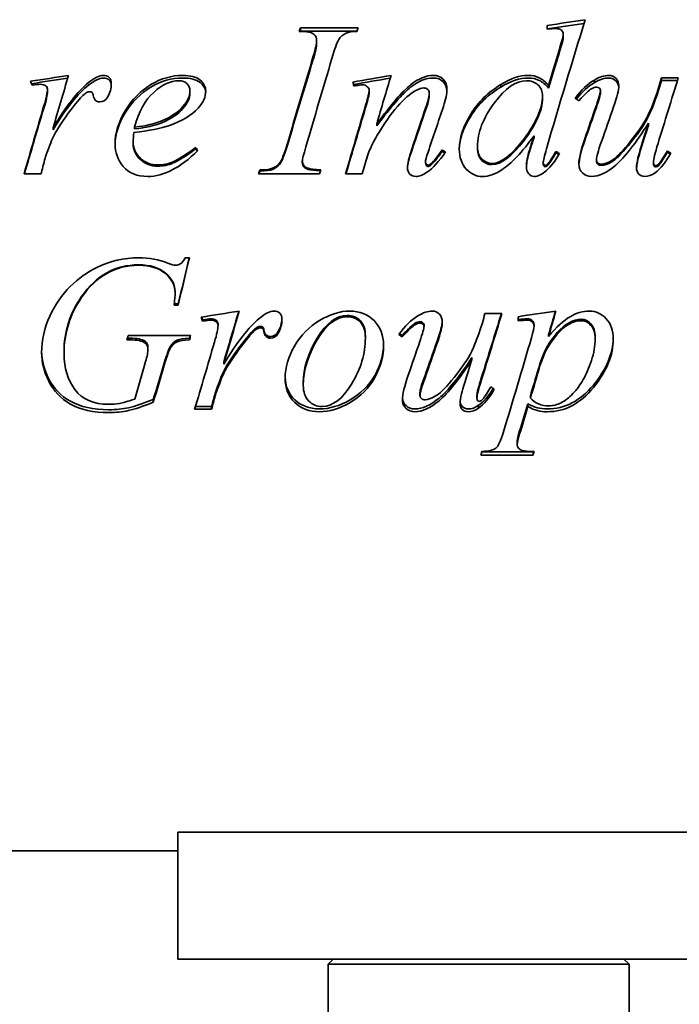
# Model space of a CAD drawing. Header units: millimetres. Extents: x 255 to 585, y 110 to 484.
# Tile 3 of 6: x 323 to 389, y 242 to 340. Entities that reach past the tile are written whole.
import ezdxf

# ---------------------------------------------------------------- set-up
doc = ezdxf.new("R2010")
doc.units = ezdxf.units.MM
doc.header["$LTSCALE"] = 2
doc.layers.add('Krawędzie widoczne(ISO)', color=7, linetype='Continuous', lineweight=35, true_color=0x262659)

msp = doc.modelspace()

# ---------------------------------------------------------------- linework, layer by layer
at = {"layer": 'Krawędzie widoczne(ISO)'}
for p, q in [((351.357, 339.102), (357.092, 339.102)), ((351.357, 338.761), (351.357, 339.102)), ((375.94, 339.333), (375.94, 338.953)), ((351.357, 338.761), (356.982, 338.761)), ((377.545, 338.148), (377.545, 338.479)), ((352.95, 337.555), (352.95, 337.877)), ((387.337, 334.103), (389.016, 334.103)), ((387.337, 333.842), (387.337, 334.103)), ((371.332, 333.19), (371.332, 333.439)), ((376.075, 333.085), (376.075, 333.332)), ((380.658, 333.633), (380.658, 333.89)), ((387.08, 332.968), (387.08, 333.213)), ((387.337, 333.842), (388.935, 333.842)), ((326.112, 332.722), (326.112, 332.964)), ((340.327, 332.57), (340.327, 332.809)), ((358.195, 332.582), (358.195, 332.821)), ((364.187, 332.371), (364.187, 332.607)), ((375.474, 332.066), (375.474, 332.297)), ((381.259, 332.629), (381.259, 332.869)), ((326.675, 328.928), (326.675, 329.107)), ((334.8, 329.011), (334.8, 329.191)), ((358.942, 329.307), (358.942, 329.492)), ((386.038, 329.39), (386.038, 329.576)), ((374.629, 328.168), (374.629, 328.334)), ((334.665, 327.597), (334.665, 327.753)), ((340.891, 327.013), (340.891, 327.16)), ((368.991, 327.108), (368.991, 327.257)), ((365.462, 326.775), (365.462, 326.917)), ((376.798, 326.631), (376.798, 326.772)), ((387.937, 326.691), (387.937, 326.832)), ((351.528, 325.652), (351.528, 325.776)), ((363.808, 325.616), (363.808, 325.739)), ((364.335, 325.4), (364.335, 325.52)), ((375.548, 325.496), (375.548, 325.618)), ((375.964, 325.352), (375.964, 325.472)), ((380.854, 325.831), (380.854, 325.958)), ((386.54, 325.568), (386.54, 325.691)), ((325.474, 324.522), (323.783, 324.522)), ((353.256, 324.522), (347.153, 324.522)), ((347.312, 324.814), (347.312, 324.924)), ((348.538, 324.969), (348.538, 325.082)), ((357.496, 324.522), (355.842, 324.522)), ((339.862, 316.152), (340.266, 316.152)), ((338.844, 312.744), (338.844, 312.654)), ((339.151, 311.435), (338.746, 311.435)), ((339.151, 311.545), (338.759, 311.545)), ((339.151, 311.545), (339.151, 311.435)), ((369.739, 310.583), (371.418, 310.583)), ((341.589, 309.966), (341.589, 309.83)), ((342.962, 309.894), (342.962, 309.757)), ((343.121, 309.56), (343.121, 309.417)), ((363.661, 309.465), (363.661, 309.32)), ((373.036, 310.279), (373.036, 309.854)), ((374.629, 309.453), (374.629, 309.308)), ((347.692, 308.952), (347.692, 308.799)), ((349.114, 308.786), (349.114, 308.629)), ((376.075, 308.476), (376.075, 308.315)), ((334.347, 307.964), (334.04, 307.964)), ((334.347, 308.131), (334.089, 308.131)), ((334.163, 308.387), (340.388, 308.387)), ((335.854, 307.822), (335.854, 307.65)), ((340.278, 308.131), (340.278, 307.964)), ((346.161, 308.381), (346.161, 308.218)), ((357.815, 308.333), (357.815, 308.17)), ((361.491, 308.417), (361.491, 308.254)), ((380.719, 308.238), (380.719, 308.073)), ((327.766, 306.732), (327.766, 306.542)), ((336.136, 307.229), (336.136, 307.047)), ((343.685, 305.739), (343.685, 305.533)), ((368.44, 306.2), (368.44, 306.001)), ((343.366, 304.081), (343.366, 303.847)), ((351.626, 303.683), (351.626, 303.442)), ((342.839, 302.644), (342.839, 302.386)), ((363.256, 302.691), (363.256, 302.434)), ((336.663, 302.016), (336.663, 301.748)), ((368.942, 302.435), (368.942, 302.173)), ((374.016, 301.587), (374.016, 301.312)), ((374.273, 302.423), (374.273, 302.161)), ((342.484, 301.041), (340.793, 301.041)), ((342.484, 301.321), (340.877, 301.321)), ((342.484, 301.321), (342.484, 301.041)), ((369.102, 301.437), (369.102, 301.158)), ((372.95, 297.893), (372.95, 297.556)), ((374.531, 296.807), (369.426, 296.807)), ((374.531, 296.807), (374.531, 296.452)), ((374.531, 296.452), (369.322, 296.452)), ((399.1, 258.846), (339.1, 258.846)), ((339.1, 250.179), (339.1, 258.846)), ((339.1, 256.979), (254.9, 256.979)), ((339.1, 250.179), (339.1, 246.179)), ((359.653, 246.179), (339.1, 246.179)), ((354.6, 246.179), (354.1, 245.679)), ((384.1, 245.679), (354.1, 245.679)), ((354.1, 236.679), (354.1, 245.679)), ((359.653, 246.179), (378.547, 246.179)), ((399.1, 246.179), (378.547, 246.179)), ((383.6, 246.179), (384.1, 245.679)), ((384.1, 236.679), (384.1, 245.679))]:
    msp.add_line(p, q, dxfattribs=at)
for points in [[(379.739, 339.906), (378.448, 335.752), (377.157, 331.424), (375.866, 327.026)], [(375.94, 339.333), (377.206, 339.524), (378.473, 339.716), (379.739, 339.906)], [(351.222, 338.722), (351.267, 338.849), (351.312, 338.976), (351.357, 339.102)], [(357.092, 339.102), (357.051, 338.976), (357.01, 338.849), (356.969, 338.722)], [(375.94, 338.987), (377.168, 339.17), (378.396, 339.352), (379.623, 339.534)], [(376.786, 339.022), (376.614, 339.022), (376.332, 338.999), (375.94, 338.953)], [(377.374, 338.849), (377.227, 338.964), (377.031, 339.022), (376.786, 339.022)], [(351.343, 338.721), (351.347, 338.734), (351.352, 338.747), (351.357, 338.761)], [(356.969, 338.722), (356.496, 338.73), (356.144, 338.676), (355.915, 338.56)], [(377.545, 338.479), (377.545, 338.626), (377.488, 338.749), (377.374, 338.849)], [(377.411, 337.784), (377.5, 338.063), (377.545, 338.294), (377.545, 338.479)], [(377.411, 337.464), (377.5, 337.738), (377.545, 337.966), (377.545, 338.148)], [(352.619, 336.257), (352.839, 336.975), (352.95, 337.514), (352.95, 337.877)], [(352.619, 335.961), (352.839, 336.668), (352.95, 337.198), (352.95, 337.555)], [(377.129, 336.853), (377.243, 337.242), (377.337, 337.552), (377.411, 337.784)], [(377.129, 336.548), (377.243, 336.931), (377.337, 337.235), (377.411, 337.464)], [(350.009, 327.439), (350.879, 330.423), (351.749, 333.373), (352.619, 336.257)], [(350.009, 327.287), (350.879, 330.223), (351.749, 333.125), (352.619, 335.961)], [(354.482, 336.034), (353.616, 333.151), (352.75, 330.202), (351.884, 327.22)], [(376.075, 333.332), (376.426, 334.516), (376.777, 335.69), (377.129, 336.853)], [(376.075, 333.085), (376.426, 334.249), (376.777, 335.404), (377.129, 336.548)], [(324.433, 333.759), (325.695, 333.957), (326.957, 334.154), (328.219, 334.351)], [(324.523, 333.519), (325.728, 333.704), (326.932, 333.889), (328.137, 334.074)], [(328.219, 334.351), (327.705, 332.621), (327.19, 330.871), (326.675, 329.107)], [(330.217, 333.629), (330.821, 334.111), (331.312, 334.351), (331.687, 334.351)], [(330.217, 333.376), (330.821, 333.851), (331.312, 334.087), (331.687, 334.087)], [(356.565, 333.688), (357.835, 333.909), (359.106, 334.13), (360.376, 334.351)], [(356.626, 333.445), (357.848, 333.655), (359.071, 333.864), (360.293, 334.073)], [(360.376, 334.351), (359.898, 332.747), (359.42, 331.126), (358.942, 329.492)], [(371.332, 333.439), (372.312, 334.048), (373.215, 334.351), (374.04, 334.351)], [(371.332, 333.19), (372.312, 333.789), (373.215, 334.087), (374.04, 334.087)], [(380.658, 333.89), (381.173, 334.197), (381.647, 334.351), (382.08, 334.351)], [(380.658, 333.633), (381.173, 333.936), (381.647, 334.087), (382.08, 334.087)], [(389.016, 334.103), (388.342, 331.949), (387.668, 329.764), (386.994, 327.56)], [(387.08, 333.213), (387.165, 333.51), (387.251, 333.807), (387.337, 334.103)], [(324.58, 333.368), (324.531, 333.498), (324.482, 333.629), (324.433, 333.759)], [(325.388, 333.463), (325.241, 333.463), (324.972, 333.431), (324.58, 333.368)], [(325.952, 333.297), (325.805, 333.407), (325.617, 333.463), (325.388, 333.463)], [(326.112, 332.964), (326.112, 333.099), (326.058, 333.209), (325.952, 333.297)], [(326.675, 329.107), (327.982, 331.277), (329.163, 332.775), (330.217, 333.629)], [(326.675, 328.928), (327.982, 331.063), (329.163, 332.537), (330.217, 333.376)], [(332.484, 333.534), (332.484, 333.067), (332.357, 332.619), (332.104, 332.19)], [(356.663, 333.297), (356.63, 333.427), (356.598, 333.558), (356.565, 333.688)], [(357.067, 333.356), (356.933, 333.336), (356.798, 333.316), (356.663, 333.297)], [(357.521, 333.403), (357.439, 333.403), (357.288, 333.388), (357.067, 333.356)], [(363.648, 333.095), (363.428, 333.095), (363.158, 333.007), (362.839, 332.833)], [(378.746, 332.058), (379.351, 332.894), (379.988, 333.503), (380.658, 333.89)], [(378.858, 331.981), (379.429, 332.726), (380.029, 333.276), (380.658, 333.633)], [(383.085, 333.285), (383.085, 332.897), (382.913, 332.211), (382.57, 331.221)], [(387.08, 332.968), (387.165, 333.26), (387.251, 333.551), (387.337, 333.842)], [(325.756, 331.305), (325.993, 332.087), (326.112, 332.639), (326.112, 332.964)], [(325.756, 331.091), (325.993, 331.86), (326.112, 332.402), (326.112, 332.722)], [(330.021, 332.631), (329.825, 332.527), (329.535, 332.246), (329.151, 331.784)], [(330.376, 332.714), (330.246, 332.714), (330.127, 332.686), (330.021, 332.631)], [(330.585, 332.631), (330.527, 332.686), (330.458, 332.714), (330.376, 332.714)], [(330.683, 332.357), (330.666, 332.492), (330.634, 332.583), (330.585, 332.631)], [(332.104, 332.19), (331.933, 331.864), (331.679, 331.7), (331.344, 331.7)], [(341.896, 332.797), (341.896, 332.202), (341.647, 331.633), (341.148, 331.09)], [(357.839, 331.365), (358.076, 332.171), (358.195, 332.654), (358.195, 332.821)], [(357.839, 331.15), (358.076, 331.942), (358.195, 332.418), (358.195, 332.582)], [(363.906, 331.353), (364.094, 331.896), (364.187, 332.313), (364.187, 332.607)], [(363.906, 331.138), (364.094, 331.672), (364.187, 332.082), (364.187, 332.371)], [(365.952, 332.952), (365.952, 332.524), (365.834, 331.956), (365.597, 331.245)], [(379.089, 331.82), (378.975, 331.899), (378.861, 331.979), (378.746, 332.058)], [(380.842, 331.377), (381.12, 332.175), (381.259, 332.67), (381.259, 332.869)], [(380.842, 331.161), (381.12, 331.946), (381.259, 332.434), (381.259, 332.629)], [(323.783, 324.522), (324.441, 326.801), (325.098, 329.067), (325.756, 331.305)], [(323.813, 324.522), (324.461, 326.729), (325.109, 328.923), (325.756, 331.091)], [(329.151, 331.784), (328.538, 331.083), (327.872, 330.168), (327.153, 329.034)], [(341.148, 331.09), (340.495, 330.379), (339.535, 329.801), (338.268, 329.36)], [(355.842, 324.522), (356.508, 326.821), (357.174, 329.107), (357.839, 331.365)], [(355.872, 324.522), (356.528, 326.749), (357.184, 328.963), (357.839, 331.15)], [(362.435, 326.978), (362.925, 328.445), (363.415, 329.905), (363.906, 331.353)], [(362.435, 326.834), (362.925, 328.278), (363.415, 329.713), (363.906, 331.138)], [(365.597, 331.245), (365.086, 329.741), (364.576, 328.224), (364.065, 326.699)], [(379.69, 328.02), (380.074, 329.144), (380.458, 330.264), (380.842, 331.377)], [(379.69, 327.859), (380.074, 328.965), (380.458, 330.067), (380.842, 331.161)], [(382.57, 331.221), (382.165, 330.072), (381.761, 328.915), (381.357, 327.753)], [(338.268, 329.36), (337.427, 329.062), (336.246, 328.829), (334.727, 328.66)], [(334.8, 329.191), (335.92, 329.311), (336.83, 329.52), (337.533, 329.817)], [(334.8, 329.011), (335.92, 329.13), (336.83, 329.335), (337.533, 329.627)], [(384.996, 326.116), (385.119, 326.618), (385.466, 327.778), (386.038, 329.576)], [(384.996, 325.986), (385.119, 326.48), (385.466, 327.622), (386.038, 329.39)], [(327.153, 329.034), (326.843, 328.552), (326.577, 328.008), (326.357, 327.402)], [(334.727, 328.66), (334.686, 328.298), (334.665, 327.995), (334.665, 327.753)], [(358.979, 328.37), (358.603, 327.75), (358.289, 327.072), (358.036, 326.335)], [(374.629, 328.334), (373.452, 326.698), (372.378, 325.557), (371.406, 324.924)], [(374.2, 326.954), (374.343, 327.415), (374.486, 327.875), (374.629, 328.334)], [(374.2, 326.81), (374.343, 327.264), (374.486, 327.716), (374.629, 328.168)], [(326.357, 327.402), (326.046, 326.578), (325.871, 326.08), (325.83, 325.909)], [(340.891, 327.16), (340.964, 327.055), (341.038, 326.95), (341.112, 326.845)], [(349.261, 325.593), (349.506, 325.942), (349.755, 326.558), (350.009, 327.439)], [(349.261, 325.472), (349.506, 325.815), (349.755, 326.421), (350.009, 327.287)], [(351.884, 327.22), (351.647, 326.469), (351.528, 325.986), (351.528, 325.776)], [(379.102, 325.496), (379.102, 326.047), (379.298, 326.891), (379.69, 328.02)], [(379.103, 325.442), (379.118, 325.985), (379.313, 326.792), (379.69, 327.859)], [(381.357, 327.753), (381.022, 326.809), (380.854, 326.209), (380.854, 325.958)], [(386.994, 327.56), (386.692, 326.575), (386.54, 325.95), (386.54, 325.691)], [(341.112, 326.845), (339.363, 325.13), (337.696, 324.266), (336.112, 324.266)], [(340.891, 327.013), (340.945, 326.938), (340.998, 326.862), (341.052, 326.787)], [(358.036, 326.335), (357.856, 325.731), (357.676, 325.127), (357.496, 324.522)], [(362.006, 325.167), (362.006, 325.524), (362.149, 326.129), (362.435, 326.978)], [(362.007, 325.11), (362.021, 325.467), (362.164, 326.042), (362.435, 326.834)], [(364.065, 326.699), (363.893, 326.173), (363.808, 325.853), (363.808, 325.739)], [(365.805, 326.711), (365.152, 325.756), (364.535, 325.078), (363.955, 324.68)], [(364.335, 325.52), (364.678, 325.82), (365.054, 326.287), (365.462, 326.917)], [(364.335, 325.4), (364.678, 325.696), (365.054, 326.154), (365.462, 326.775)], [(365.462, 326.917), (365.576, 326.849), (365.691, 326.78), (365.805, 326.711)], [(365.462, 326.775), (365.554, 326.72), (365.645, 326.666), (365.737, 326.612)], [(373.869, 325.277), (373.869, 325.691), (373.979, 326.25), (374.2, 326.954)], [(373.87, 325.221), (373.88, 325.622), (373.99, 326.152), (374.2, 326.81)], [(375.866, 327.026), (375.654, 326.307), (375.548, 325.837), (375.548, 325.618)], [(375.964, 325.472), (376.128, 325.634), (376.406, 326.068), (376.798, 326.772)], [(375.964, 325.352), (376.128, 325.512), (376.406, 325.939), (376.798, 326.631)], [(376.798, 326.772), (376.924, 326.695), (377.051, 326.618), (377.178, 326.541)], [(376.798, 326.631), (376.904, 326.568), (377.01, 326.504), (377.117, 326.441)], [(384.849, 325.131), (384.849, 325.382), (384.898, 325.711), (384.996, 326.116)], [(388.268, 326.578), (387.762, 325.687), (387.239, 325.042), (386.7, 324.644)], [(387.937, 326.832), (388.048, 326.747), (388.158, 326.663), (388.268, 326.578)], [(387.937, 326.691), (388.029, 326.621), (388.121, 326.552), (388.213, 326.482)], [(325.83, 325.909), (325.711, 325.447), (325.593, 324.985), (325.474, 324.522)], [(348.538, 325.082), (348.865, 325.204), (349.106, 325.374), (349.261, 325.593)], [(348.538, 324.969), (348.865, 325.089), (349.106, 325.257), (349.261, 325.472)], [(364.053, 325.386), (364.126, 325.386), (364.22, 325.431), (364.335, 325.52)], [(364.053, 325.269), (364.126, 325.269), (364.22, 325.313), (364.335, 325.4)], [(375.732, 325.35), (375.797, 325.35), (375.875, 325.39), (375.964, 325.472)], [(375.732, 325.233), (375.797, 325.233), (375.875, 325.273), (375.964, 325.352)], [(384.85, 325.081), (384.858, 325.319), (384.906, 325.621), (384.996, 325.986)], [(347.153, 324.522), (347.206, 324.656), (347.259, 324.79), (347.312, 324.924)], [(347.195, 324.522), (347.234, 324.619), (347.273, 324.716), (347.312, 324.814)], [(347.312, 324.924), (347.933, 324.94), (348.342, 324.993), (348.538, 325.082)], [(347.312, 324.814), (347.933, 324.83), (348.342, 324.881), (348.538, 324.969)], [(353.379, 324.924), (353.338, 324.79), (353.297, 324.656), (353.256, 324.522)], [(363.955, 324.68), (363.546, 324.404), (363.183, 324.266), (362.864, 324.266)], [(371.406, 324.924), (370.736, 324.485), (370.094, 324.266), (369.482, 324.266)], [(386.7, 324.644), (386.348, 324.392), (386.005, 324.266), (385.67, 324.266)], [(335.205, 315.45), (332.884, 315.45), (330.989, 314.392), (329.518, 312.288)], [(335.205, 315.405), (332.884, 315.405), (330.989, 314.329), (329.518, 312.191)], [(331.05, 315.197), (332.374, 315.833), (333.759, 316.152), (335.205, 316.152)], [(335.205, 316.152), (336.275, 316.152), (337.247, 315.972), (338.121, 315.613)], [(338.121, 315.613), (338.473, 315.474), (338.73, 315.405), (338.893, 315.405)], [(340.266, 316.152), (339.894, 314.576), (339.522, 313.002), (339.151, 311.435)], [(340.258, 316.152), (339.889, 314.613), (339.52, 313.076), (339.151, 311.545)], [(338.746, 311.435), (338.812, 311.987), (338.844, 312.394), (338.844, 312.654)], [(329.518, 312.288), (328.35, 310.625), (327.766, 308.767), (327.766, 306.732)], [(329.518, 312.191), (328.35, 310.499), (327.766, 308.611), (327.766, 306.542)], [(341.442, 310.23), (342.705, 310.433), (343.967, 310.636), (345.229, 310.838)], [(345.229, 310.838), (344.714, 309.058), (344.2, 307.287), (343.685, 305.533)], [(345.192, 310.832), (344.69, 309.124), (344.187, 307.424), (343.685, 305.739)], [(347.227, 310.097), (347.831, 310.591), (348.321, 310.838), (348.697, 310.838)], [(363.06, 310.364), (363.575, 310.68), (364.049, 310.838), (364.482, 310.838)], [(371.418, 310.583), (370.744, 308.37), (370.07, 306.172), (369.396, 304.002)], [(371.379, 310.583), (370.718, 308.448), (370.057, 306.327), (369.396, 304.234)], [(369.482, 309.672), (369.567, 309.975), (369.653, 310.279), (369.739, 310.583)], [(373.036, 310.279), (374.294, 310.465), (375.552, 310.652), (376.81, 310.838)], [(376.81, 310.838), (376.565, 309.995), (376.32, 309.153), (376.075, 308.315)], [(376.773, 310.833), (376.54, 310.045), (376.307, 309.259), (376.075, 308.476)], [(341.589, 309.83), (341.54, 309.963), (341.491, 310.097), (341.442, 310.23)], [(341.589, 309.966), (341.556, 310.057), (341.522, 310.147), (341.488, 310.238)], [(342.398, 310.062), (342.251, 310.062), (341.982, 310.03), (341.589, 309.966)], [(342.398, 309.927), (342.251, 309.927), (341.982, 309.894), (341.589, 309.83)], [(342.962, 309.894), (342.815, 310.006), (342.627, 310.062), (342.398, 310.062)], [(342.962, 309.757), (342.815, 309.87), (342.627, 309.927), (342.398, 309.927)], [(342.766, 307.735), (343.003, 308.524), (343.121, 309.086), (343.121, 309.417)], [(343.121, 309.56), (343.121, 309.695), (343.068, 309.807), (342.962, 309.894)], [(343.121, 309.417), (343.121, 309.555), (343.068, 309.668), (342.962, 309.757)], [(343.685, 305.533), (344.992, 307.691), (346.173, 309.222), (347.227, 310.097)], [(349.493, 310.058), (349.48, 309.615), (349.354, 309.191), (349.114, 308.786)], [(349.494, 310), (349.494, 309.522), (349.367, 309.065), (349.114, 308.629)], [(361.148, 308.496), (361.753, 309.343), (362.39, 309.967), (363.06, 310.364)], [(365.485, 309.815), (365.467, 309.415), (365.296, 308.75), (364.972, 307.822)], [(365.487, 309.745), (365.487, 309.348), (365.315, 308.648), (364.972, 307.65)], [(373.93, 310.062), (373.718, 310.062), (373.42, 310.038), (373.036, 309.99)], [(373.93, 309.927), (373.718, 309.927), (373.42, 309.903), (373.036, 309.854)], [(347.031, 309.226), (346.835, 309.123), (346.545, 308.841), (346.161, 308.381)], [(347.031, 309.078), (346.835, 308.973), (346.545, 308.686), (346.161, 308.218)], [(347.386, 309.31), (347.255, 309.31), (347.137, 309.282), (347.031, 309.226)], [(347.386, 309.162), (347.255, 309.162), (347.137, 309.134), (347.031, 309.078)], [(347.594, 309.226), (347.537, 309.282), (347.468, 309.31), (347.386, 309.31)], [(347.594, 309.078), (347.537, 309.134), (347.468, 309.162), (347.386, 309.162)], [(347.692, 308.952), (347.676, 309.087), (347.643, 309.179), (347.594, 309.226)], [(347.692, 308.799), (347.676, 308.936), (347.643, 309.029), (347.594, 309.078)], [(349.114, 308.786), (348.942, 308.46), (348.689, 308.298), (348.354, 308.298)], [(349.114, 308.629), (348.942, 308.299), (348.689, 308.134), (348.354, 308.134)], [(361.491, 308.254), (361.377, 308.335), (361.263, 308.416), (361.148, 308.496)], [(361.491, 308.417), (361.402, 308.478), (361.313, 308.54), (361.224, 308.602)], [(363.244, 307.807), (363.522, 308.612), (363.661, 309.118), (363.661, 309.32)], [(374.371, 308.182), (374.543, 308.786), (374.629, 309.162), (374.629, 309.308)], [(334.04, 307.964), (334.081, 308.105), (334.122, 308.246), (334.163, 308.387)], [(335.854, 307.822), (335.544, 308.028), (335.041, 308.131), (334.347, 308.131)], [(335.854, 307.65), (335.544, 307.86), (335.041, 307.964), (334.347, 307.964)], [(336.136, 307.229), (336.136, 307.49), (336.042, 307.688), (335.854, 307.822)], [(336.136, 307.047), (336.136, 307.312), (336.042, 307.513), (335.854, 307.65)], [(340.388, 308.387), (340.352, 308.246), (340.315, 308.105), (340.278, 307.964)], [(340.346, 308.387), (340.323, 308.302), (340.301, 308.217), (340.278, 308.131)], [(340.793, 301.041), (341.451, 303.241), (342.108, 305.477), (342.766, 307.735)], [(346.161, 308.381), (345.548, 307.683), (344.882, 306.777), (344.163, 305.668)], [(346.161, 308.218), (345.548, 307.509), (344.882, 306.587), (344.163, 305.461)], [(362.092, 304.456), (362.476, 305.566), (362.86, 306.684), (363.244, 307.807)], [(364.972, 307.822), (364.567, 306.682), (364.163, 305.548), (363.759, 304.421)], [(364.972, 307.65), (364.567, 306.491), (364.163, 305.338), (363.759, 304.193)], [(371.577, 298.784), (372.509, 301.848), (373.44, 304.994), (374.371, 308.182)], [(335.903, 305.796), (336.058, 306.317), (336.136, 306.734), (336.136, 307.047)], [(338.366, 307.312), (338.244, 307.122), (338.044, 306.561), (337.766, 305.633)], [(338.366, 307.132), (338.244, 306.939), (338.044, 306.368), (337.766, 305.425)], [(334.812, 302.043), (335.176, 303.284), (335.54, 304.536), (335.903, 305.796)], [(337.766, 305.633), (337.398, 304.419), (337.031, 303.212), (336.663, 302.016)], [(344.163, 305.668), (343.853, 305.197), (343.587, 304.667), (343.366, 304.081)], [(367.398, 302.588), (367.521, 303.077), (367.868, 304.207), (368.44, 306.001)], [(375.217, 305.586), (374.902, 304.525), (374.588, 303.47), (374.273, 302.423)], [(337.766, 305.425), (337.398, 304.19), (337.031, 302.964), (336.663, 301.748)], [(344.163, 305.461), (343.853, 304.981), (343.587, 304.443), (343.366, 303.847)], [(375.217, 305.377), (374.902, 304.298), (374.588, 303.226), (374.273, 302.161)], [(343.366, 304.081), (343.056, 303.284), (342.88, 302.807), (342.839, 302.644)], [(343.366, 303.847), (343.056, 303.037), (342.88, 302.552), (342.839, 302.386)], [(361.504, 301.984), (361.504, 302.52), (361.7, 303.341), (362.092, 304.456)], [(363.759, 304.421), (363.424, 303.506), (363.256, 302.932), (363.256, 302.691)], [(363.759, 304.193), (363.424, 303.262), (363.256, 302.678), (363.256, 302.434)], [(369.396, 304.234), (369.094, 303.28), (368.942, 302.683), (368.942, 302.435)], [(369.396, 304.002), (369.094, 303.033), (368.942, 302.426), (368.942, 302.173)], [(342.839, 302.644), (342.721, 302.202), (342.603, 301.761), (342.484, 301.321)], [(367.251, 301.63), (367.251, 301.874), (367.3, 302.193), (367.398, 302.588)], [(370.568, 303.116), (370.093, 302.347), (369.605, 301.789), (369.102, 301.437)], [(370.67, 303.038), (370.164, 302.168), (369.641, 301.543), (369.102, 301.158)], [(370.339, 303.288), (370.45, 303.205), (370.56, 303.122), (370.67, 303.038)], [(342.839, 302.386), (342.721, 301.936), (342.603, 301.488), (342.484, 301.041)], [(374.016, 301.587), (373.742, 300.687), (373.469, 299.793), (373.195, 298.906)], [(374.273, 302.161), (374.731, 301.641), (375.352, 301.382), (376.136, 301.382)], [(369.102, 301.437), (368.75, 301.197), (368.407, 301.078), (368.072, 301.078)], [(369.102, 301.158), (368.75, 300.915), (368.407, 300.794), (368.072, 300.794)], [(374.016, 301.312), (373.742, 300.397), (373.469, 299.488), (373.195, 298.586)], [(373.195, 298.906), (373.031, 298.389), (372.95, 298.052), (372.95, 297.893)], [(373.195, 298.586), (373.031, 298.06), (372.95, 297.717), (372.95, 297.556)], [(369.322, 296.452), (369.359, 296.578), (369.396, 296.704), (369.433, 296.831)], [(374.641, 296.831), (374.604, 296.704), (374.567, 296.578), (374.531, 296.452)], [(374.538, 296.831), (374.535, 296.823), (374.533, 296.815), (374.531, 296.807)]]:
    msp.add_open_spline(points, degree=3, dxfattribs=at)
for points, knots in [([(352.95, 337.877), (352.95, 338.055), (352.901, 338.207), (352.803, 338.335), (352.705, 338.462), (352.558, 338.558), (352.362, 338.624), (352.165, 338.689), (351.786, 338.722), (351.222, 338.722)], [0, 0, 0, 0, 1, 1, 1, 2, 2, 2, 3, 3, 3, 3]), ([(355.915, 338.56), (355.58, 338.414), (355.327, 338.2), (355.156, 337.918), (354.984, 337.635), (354.759, 337.011), (354.482, 336.034)], [0, 0, 0, 0, 1, 1, 1, 2, 2, 2, 2]), ([(331.687, 334.351), (331.933, 334.351), (332.127, 334.282), (332.27, 334.144), (332.413, 334.006), (332.484, 333.803), (332.484, 333.534)], [0, 0, 0, 0, 1, 1, 1, 2, 2, 2, 2]), ([(331.687, 334.087), (331.933, 334.087), (332.127, 334.019), (332.27, 333.883), (332.393, 333.766), (332.463, 333.602), (332.48, 333.389)], [0, 0, 0, 0, 1, 1, 1, 1.861702, 1.861702, 1.861702, 1.861702]), ([(332.852, 327.499), (332.852, 328.589), (333.191, 329.697), (333.869, 330.82), (334.547, 331.943), (335.399, 332.81), (336.424, 333.427), (337.449, 334.044), (338.505, 334.351), (339.592, 334.351)], [0, 0, 0, 0, 1, 1, 1, 2, 2, 2, 3, 3, 3, 3]), ([(332.852, 327.43), (332.869, 328.475), (333.208, 329.537), (333.869, 330.614), (334.547, 331.718), (335.399, 332.571), (336.424, 333.178), (337.449, 333.785), (338.505, 334.087), (339.592, 334.087)], [0.025776, 0.025776, 0.025776, 0.025776, 1, 1, 1, 2, 2, 2, 3, 3, 3, 3]), ([(339.592, 334.351), (340.376, 334.351), (340.956, 334.197), (341.332, 333.89), (341.708, 333.582), (341.896, 333.218), (341.896, 332.797)], [0, 0, 0, 0, 1, 1, 1, 2, 2, 2, 2]), ([(339.592, 334.087), (340.376, 334.087), (340.956, 333.936), (341.332, 333.633), (341.676, 333.356), (341.862, 333.033), (341.892, 332.664)], [0, 0, 0, 0, 1, 1, 1, 1.913818, 1.913818, 1.913818, 1.913818]), ([(358.942, 329.492), (360.413, 331.491), (361.54, 332.79), (362.325, 333.415), (363.109, 334.04), (363.865, 334.351), (364.592, 334.351)], [0, 0, 0, 0, 1, 1, 1, 2, 2, 2, 2]), ([(358.942, 329.307), (360.413, 331.274), (361.54, 332.551), (362.325, 333.166), (363.109, 333.781), (363.865, 334.087), (364.592, 334.087)], [0, 0, 0, 0, 1, 1, 1, 2, 2, 2, 2]), ([(364.592, 334.351), (364.984, 334.351), (365.309, 334.221), (365.566, 333.961), (365.824, 333.7), (365.952, 333.364), (365.952, 332.952)], [0, 0, 0, 0, 1, 1, 1, 2, 2, 2, 2]), ([(364.592, 334.087), (364.984, 334.087), (365.309, 333.959), (365.566, 333.703), (365.799, 333.47), (365.927, 333.177), (365.949, 332.823)], [0, 0, 0, 0, 1, 1, 1, 1.906327, 1.906327, 1.906327, 1.906327]), ([(374.04, 334.351), (374.473, 334.351), (374.845, 334.272), (375.156, 334.114), (375.466, 333.957), (375.772, 333.696), (376.075, 333.332)], [0, 0, 0, 0, 1, 1, 1, 2, 2, 2, 2]), ([(374.04, 334.087), (374.473, 334.087), (374.845, 334.009), (375.156, 333.854), (375.466, 333.699), (375.772, 333.443), (376.075, 333.085)], [0, 0, 0, 0, 1, 1, 1, 2, 2, 2, 2]), ([(382.08, 334.351), (382.374, 334.351), (382.615, 334.251), (382.803, 334.049), (382.991, 333.848), (383.085, 333.593), (383.085, 333.285)], [0, 0, 0, 0, 1, 1, 1, 2, 2, 2, 2]), ([(382.08, 334.087), (382.374, 334.087), (382.615, 333.988), (382.803, 333.79), (382.965, 333.619), (383.057, 333.409), (383.079, 333.159)], [0, 0, 0, 0, 1, 1, 1, 1.864181, 1.864181, 1.864181, 1.864181]), ([(339.175, 333.818), (338.399, 333.818), (337.578, 333.432), (336.712, 332.654), (335.846, 331.876), (335.209, 330.726), (334.8, 329.191)], [0, 0, 0, 0, 1, 1, 1, 2, 2, 2, 2]), ([(340.327, 332.809), (340.327, 333.111), (340.227, 333.354), (340.027, 333.54), (339.827, 333.726), (339.543, 333.818), (339.175, 333.818)], [0, 0, 0, 0, 1, 1, 1, 2, 2, 2, 2]), ([(358.195, 332.821), (358.195, 332.972), (358.129, 333.106), (357.999, 333.225), (357.868, 333.344), (357.709, 333.403), (357.521, 333.403)], [0, 0, 0, 0, 1, 1, 1, 2, 2, 2, 2]), ([(364.187, 332.607), (364.187, 332.75), (364.134, 332.867), (364.028, 332.958), (363.922, 333.049), (363.795, 333.095), (363.648, 333.095)], [0, 0, 0, 0, 1, 1, 1, 2, 2, 2, 2]), ([(367.178, 327.014), (367.178, 328.106), (367.558, 329.264), (368.317, 330.484), (369.077, 331.705), (370.082, 332.687), (371.332, 333.439)], [0, 0, 0, 0, 1, 1, 1, 2, 2, 2, 2]), ([(367.178, 326.942), (367.195, 327.995), (367.575, 329.109), (368.317, 330.283), (369.077, 331.484), (370.082, 332.45), (371.332, 333.19)], [0.022409, 0.022409, 0.022409, 0.022409, 1, 1, 1, 2, 2, 2, 2]), ([(373.869, 333.818), (372.839, 333.818), (371.769, 333.081), (370.658, 331.586), (369.547, 330.092), (368.991, 328.646), (368.991, 327.257)], [0, 0, 0, 0, 1, 1, 1, 2, 2, 2, 2]), ([(375.474, 332.297), (375.474, 332.758), (375.323, 333.126), (375.021, 333.403), (374.719, 333.68), (374.335, 333.818), (373.869, 333.818)], [0, 0, 0, 0, 1, 1, 1, 2, 2, 2, 2]), ([(380.903, 333.178), (380.715, 333.178), (380.529, 333.124), (380.346, 333.017), (380.162, 332.91), (379.743, 332.512), (379.089, 331.82)], [0, 0, 0, 0, 1, 1, 1, 2, 2, 2, 2]), ([(381.259, 332.869), (381.259, 332.948), (381.222, 333.019), (381.148, 333.083), (381.075, 333.146), (380.993, 333.178), (380.903, 333.178)], [0, 0, 0, 0, 1, 1, 1, 2, 2, 2, 2]), ([(381.381, 325.496), (381.634, 325.496), (381.965, 325.616), (382.374, 325.855), (382.782, 326.094), (383.326, 326.631), (384.004, 327.463), (384.682, 328.295), (385.241, 329.071), (385.683, 329.793), (386.124, 330.515), (386.589, 331.661), (387.08, 333.213)], [0, 0, 0, 0, 1, 1, 1, 2, 2, 2, 3, 3, 3, 4, 4, 4, 4]), ([(331.344, 331.7), (331.173, 331.7), (331.028, 331.754), (330.909, 331.861), (330.791, 331.969), (330.715, 332.134), (330.683, 332.357)], [0, 0, 0, 0, 1, 1, 1, 2, 2, 2, 2]), ([(337.533, 329.817), (338.464, 330.218), (339.163, 330.695), (339.629, 331.245), (340.094, 331.796), (340.327, 332.317), (340.327, 332.809)], [0, 0, 0, 0, 1, 1, 1, 2, 2, 2, 2]), ([(337.533, 329.627), (338.464, 330.021), (339.163, 330.49), (339.629, 331.032), (340.094, 331.574), (340.327, 332.086), (340.327, 332.57)], [0, 0, 0, 0, 1, 1, 1, 2, 2, 2, 2]), ([(362.839, 332.833), (362.251, 332.516), (361.638, 331.986), (361.001, 331.239), (360.364, 330.493), (359.69, 329.538), (358.979, 328.37)], [0, 0, 0, 0, 1, 1, 1, 2, 2, 2, 2]), ([(370.437, 325.569), (371.336, 325.569), (372.4, 326.395), (373.63, 328.032), (374.859, 329.669), (375.474, 331.089), (375.474, 332.297)], [0, 0, 0, 0, 1, 1, 1, 2, 2, 2, 2]), ([(370.437, 325.448), (371.336, 325.448), (372.4, 326.261), (373.63, 327.871), (374.859, 329.481), (375.474, 330.878), (375.474, 332.066)], [0, 0, 0, 0, 1, 1, 1, 2, 2, 2, 2]), ([(381.381, 325.376), (381.634, 325.376), (381.965, 325.494), (382.374, 325.729), (382.782, 325.965), (383.326, 326.493), (384.004, 327.311), (384.682, 328.129), (385.241, 328.893), (385.683, 329.603), (386.124, 330.313), (386.589, 331.441), (387.08, 332.968)], [0, 0, 0, 0, 1, 1, 1, 2, 2, 2, 3, 3, 3, 4, 4, 4, 4]), ([(386.038, 329.576), (384.739, 327.562), (383.65, 326.163), (382.772, 325.405), (381.894, 324.646), (381.087, 324.266), (380.352, 324.266)], [0, 0, 0, 0, 1, 1, 1, 2, 2, 2, 2]), ([(336.112, 324.266), (335.033, 324.266), (334.22, 324.603), (333.673, 325.277), (333.125, 325.95), (332.852, 326.692), (332.852, 327.499)], [0, 0, 0, 0, 1, 1, 1, 2, 2, 2, 2]), ([(334.665, 327.753), (334.665, 327.108), (334.902, 326.556), (335.376, 326.098), (335.85, 325.64), (336.426, 325.411), (337.104, 325.411)], [0, 0, 0, 0, 1, 1, 1, 2, 2, 2, 2]), ([(334.665, 327.597), (334.665, 326.962), (334.902, 326.419), (335.376, 325.968), (335.85, 325.518), (336.426, 325.293), (337.104, 325.293)], [0, 0, 0, 0, 1, 1, 1, 2, 2, 2, 2]), ([(337.104, 325.411), (337.643, 325.411), (338.162, 325.518), (338.661, 325.733), (339.159, 325.948), (339.902, 326.424), (340.891, 327.16)], [0, 0, 0, 0, 1, 1, 1, 2, 2, 2, 2]), ([(368.991, 327.257), (368.991, 326.707), (369.134, 326.288), (369.42, 326.001), (369.706, 325.713), (370.045, 325.569), (370.437, 325.569)], [0, 0, 0, 0, 1, 1, 1, 2, 2, 2, 2]), ([(368.991, 327.108), (368.991, 326.568), (369.134, 326.156), (369.42, 325.873), (369.706, 325.59), (370.045, 325.448), (370.437, 325.448)], [0, 0, 0, 0, 1, 1, 1, 2, 2, 2, 2]), ([(337.104, 325.293), (337.643, 325.293), (338.162, 325.398), (338.661, 325.61), (339.159, 325.821), (339.902, 326.29), (340.891, 327.013)], [0, 0, 0, 0, 1, 1, 1, 2, 2, 2, 2]), ([(369.482, 324.266), (368.869, 324.266), (368.332, 324.514), (367.87, 325.009), (367.408, 325.504), (367.178, 326.174), (367.178, 327.014)], [0, 0, 0, 0, 1, 1, 1, 2, 2, 2, 2]), ([(377.178, 326.541), (376.745, 325.821), (376.308, 325.261), (375.866, 324.863), (375.425, 324.465), (375.017, 324.266), (374.641, 324.266)], [0, 0, 0, 0, 1, 1, 1, 2, 2, 2, 2]), ([(386.749, 325.338), (386.847, 325.338), (386.953, 325.39), (387.067, 325.496), (387.182, 325.601), (387.472, 326.048), (387.937, 326.832)], [0, 0, 0, 0, 1, 1, 1, 2, 2, 2, 2]), ([(386.749, 325.221), (386.847, 325.221), (386.953, 325.273), (387.067, 325.376), (387.182, 325.48), (387.472, 325.919), (387.937, 326.691)], [0, 0, 0, 0, 1, 1, 1, 2, 2, 2, 2]), ([(351.528, 325.776), (351.528, 325.614), (351.575, 325.474), (351.669, 325.356), (351.763, 325.238), (351.91, 325.147), (352.11, 325.082), (352.31, 325.017), (352.733, 324.964), (353.379, 324.924)], [0, 0, 0, 0, 1, 1, 1, 2, 2, 2, 3, 3, 3, 3]), ([(351.528, 325.652), (351.528, 325.492), (351.575, 325.354), (351.669, 325.239), (351.763, 325.123), (351.91, 325.033), (352.11, 324.969), (352.307, 324.907), (352.719, 324.855), (353.346, 324.816)], [0, 0, 0, 0, 1, 1, 1, 2, 2, 2, 2.982873, 2.982873, 2.982873, 2.982873]), ([(362.864, 324.266), (362.603, 324.266), (362.394, 324.347), (362.239, 324.509), (362.084, 324.672), (362.006, 324.891), (362.006, 325.167)], [0, 0, 0, 0, 1, 1, 1, 2, 2, 2, 2]), ([(363.808, 325.739), (363.808, 325.642), (363.834, 325.559), (363.887, 325.49), (363.94, 325.421), (363.996, 325.386), (364.053, 325.386)], [0, 0, 0, 0, 1, 1, 1, 2, 2, 2, 2]), ([(363.808, 325.616), (363.808, 325.52), (363.834, 325.438), (363.887, 325.37), (363.94, 325.303), (363.996, 325.269), (364.053, 325.269)], [0, 0, 0, 0, 1, 1, 1, 2, 2, 2, 2]), ([(374.641, 324.266), (374.437, 324.266), (374.257, 324.353), (374.102, 324.528), (373.946, 324.702), (373.869, 324.952), (373.869, 325.277)], [0, 0, 0, 0, 1, 1, 1, 2, 2, 2, 2]), ([(375.548, 325.618), (375.548, 325.553), (375.568, 325.492), (375.609, 325.435), (375.65, 325.378), (375.691, 325.35), (375.732, 325.35)], [0, 0, 0, 0, 1, 1, 1, 2, 2, 2, 2]), ([(375.548, 325.496), (375.548, 325.432), (375.568, 325.372), (375.609, 325.317), (375.65, 325.261), (375.691, 325.233), (375.732, 325.233)], [0, 0, 0, 0, 1, 1, 1, 2, 2, 2, 2]), ([(380.352, 324.266), (380, 324.266), (379.704, 324.382), (379.463, 324.613), (379.222, 324.845), (379.102, 325.139), (379.102, 325.496)], [0, 0, 0, 0, 1, 1, 1, 2, 2, 2, 2]), ([(380.854, 325.958), (380.854, 325.812), (380.901, 325.699), (380.995, 325.618), (381.089, 325.536), (381.218, 325.496), (381.381, 325.496)], [0, 0, 0, 0, 1, 1, 1, 2, 2, 2, 2]), ([(380.854, 325.831), (380.854, 325.687), (380.901, 325.576), (380.995, 325.496), (381.089, 325.416), (381.218, 325.376), (381.381, 325.376)], [0, 0, 0, 0, 1, 1, 1, 2, 2, 2, 2]), ([(386.54, 325.691), (386.54, 325.569), (386.559, 325.48), (386.596, 325.423), (386.632, 325.366), (386.683, 325.338), (386.749, 325.338)], [0, 0, 0, 0, 1, 1, 1, 2, 2, 2, 2]), ([(386.54, 325.568), (386.54, 325.448), (386.559, 325.36), (386.596, 325.305), (386.632, 325.249), (386.683, 325.221), (386.749, 325.221)], [0, 0, 0, 0, 1, 1, 1, 2, 2, 2, 2]), ([(385.67, 324.266), (385.425, 324.266), (385.227, 324.347), (385.076, 324.509), (384.925, 324.672), (384.849, 324.879), (384.849, 325.131)], [0, 0, 0, 0, 1, 1, 1, 2, 2, 2, 2]), ([(338.844, 312.744), (338.844, 313.457), (338.522, 314.086), (337.876, 314.632), (337.231, 315.177), (336.34, 315.45), (335.205, 315.45)], [0, 0, 0, 0, 1, 1, 1, 2, 2, 2, 2]), ([(338.844, 312.654), (338.844, 313.378), (338.522, 314.018), (337.876, 314.573), (337.231, 315.127), (336.34, 315.405), (335.205, 315.405)], [0, 0, 0, 0, 1, 1, 1, 2, 2, 2, 2]), ([(338.893, 315.405), (339.073, 315.405), (339.228, 315.448), (339.359, 315.534), (339.49, 315.619), (339.657, 315.825), (339.862, 316.152)], [0, 0, 0, 0, 1, 1, 1, 2, 2, 2, 2]), ([(325.536, 306.686), (325.536, 307.962), (325.807, 309.181), (326.35, 310.34), (326.894, 311.499), (327.574, 312.483), (328.391, 313.289), (329.208, 314.095), (330.094, 314.732), (331.05, 315.197)], [0, 0, 0, 0, 1, 1, 1, 2, 2, 2, 3, 3, 3, 3]), ([(348.697, 310.838), (348.942, 310.838), (349.136, 310.767), (349.279, 310.626), (349.422, 310.484), (349.494, 310.275), (349.494, 310)], [0, 0, 0, 0, 1, 1, 1, 2, 2, 2, 2]), ([(349.812, 304.145), (349.812, 305.203), (350.125, 306.269), (350.75, 307.343), (351.375, 308.416), (352.208, 309.269), (353.25, 309.896), (354.292, 310.524), (355.299, 310.838), (356.271, 310.838)], [0, 0, 0, 0, 1, 1, 1, 2, 2, 2, 3, 3, 3, 3]), ([(356.271, 310.838), (357.251, 310.838), (358.056, 310.52), (358.685, 309.884), (359.314, 309.249), (359.629, 308.426), (359.629, 307.421)], [0, 0, 0, 0, 1, 1, 1, 2, 2, 2, 2]), ([(364.482, 310.838), (364.776, 310.838), (365.017, 310.735), (365.205, 310.528), (365.393, 310.322), (365.487, 310.06), (365.487, 309.745)], [0, 0, 0, 0, 1, 1, 1, 2, 2, 2, 2]), ([(376.075, 308.315), (376.875, 309.25), (377.59, 309.906), (378.219, 310.279), (378.848, 310.652), (379.494, 310.838), (380.156, 310.838)], [0, 0, 0, 0, 1, 1, 1, 2, 2, 2, 2]), ([(380.156, 310.838), (380.809, 310.838), (381.369, 310.581), (381.835, 310.066), (382.3, 309.552), (382.533, 308.883), (382.533, 308.061)], [0, 0, 0, 0, 1, 1, 1, 2, 2, 2, 2]), ([(356.001, 310.396), (354.915, 310.396), (353.914, 309.637), (352.999, 308.131), (352.084, 306.626), (351.626, 305.142), (351.626, 303.683)], [0, 0, 0, 0, 1, 1, 1, 2, 2, 2, 2]), ([(356.001, 310.267), (354.915, 310.267), (353.914, 309.495), (352.999, 307.964), (352.084, 306.434), (351.626, 304.925), (351.626, 303.442)], [0, 0, 0, 0, 1, 1, 1, 2, 2, 2, 2]), ([(357.815, 308.333), (357.815, 308.999), (357.647, 309.51), (357.312, 309.865), (356.978, 310.219), (356.54, 310.396), (356.001, 310.396)], [0, 0, 0, 0, 1, 1, 1, 2, 2, 2, 2]), ([(357.815, 308.17), (357.815, 308.847), (357.647, 309.366), (357.312, 309.726), (356.978, 310.087), (356.54, 310.267), (356.001, 310.267)], [0, 0, 0, 0, 1, 1, 1, 2, 2, 2, 2]), ([(363.305, 309.775), (363.117, 309.775), (362.931, 309.721), (362.748, 309.614), (362.564, 309.507), (362.145, 309.107), (361.491, 308.417)], [0, 0, 0, 0, 1, 1, 1, 2, 2, 2, 2]), ([(363.305, 309.635), (363.117, 309.635), (362.931, 309.581), (362.748, 309.472), (362.564, 309.362), (362.145, 308.956), (361.491, 308.254)], [0, 0, 0, 0, 1, 1, 1, 2, 2, 2, 2]), ([(363.661, 309.465), (363.661, 309.544), (363.624, 309.616), (363.55, 309.68), (363.477, 309.743), (363.395, 309.775), (363.305, 309.775)], [0, 0, 0, 0, 1, 1, 1, 2, 2, 2, 2]), ([(363.661, 309.32), (363.661, 309.401), (363.624, 309.474), (363.55, 309.538), (363.477, 309.603), (363.395, 309.635), (363.305, 309.635)], [0, 0, 0, 0, 1, 1, 1, 2, 2, 2, 2]), ([(363.783, 301.984), (364.036, 301.984), (364.367, 302.1), (364.776, 302.333), (365.184, 302.566), (365.728, 303.088), (366.406, 303.907), (367.084, 304.725), (367.643, 305.496), (368.085, 306.217), (368.526, 306.938), (368.991, 308.086), (369.482, 309.672)], [0, 0, 0, 0, 1, 1, 1, 2, 2, 2, 3, 3, 3, 4, 4, 4, 4]), ([(374.629, 309.453), (374.629, 309.644), (374.571, 309.793), (374.457, 309.9), (374.343, 310.008), (374.167, 310.062), (373.93, 310.062)], [0, 0, 0, 0, 1, 1, 1, 2, 2, 2, 2]), ([(374.629, 309.308), (374.629, 309.502), (374.571, 309.654), (374.457, 309.763), (374.343, 309.872), (374.167, 309.927), (373.93, 309.927)], [0, 0, 0, 0, 1, 1, 1, 2, 2, 2, 2]), ([(379.347, 310.014), (378.538, 310.014), (377.737, 309.569), (376.945, 308.684), (376.152, 307.799), (375.576, 306.765), (375.217, 305.586)], [0, 0, 0, 0, 1, 1, 1, 2, 2, 2, 2]), ([(379.347, 309.878), (378.538, 309.878), (377.737, 309.426), (376.945, 308.527), (376.152, 307.627), (375.576, 306.575), (375.217, 305.377)], [0, 0, 0, 0, 1, 1, 1, 2, 2, 2, 2]), ([(380.719, 308.238), (380.719, 308.809), (380.583, 309.248), (380.309, 309.554), (380.035, 309.861), (379.714, 310.014), (379.347, 310.014)], [0, 0, 0, 0, 1, 1, 1, 2, 2, 2, 2]), ([(380.719, 308.073), (380.719, 308.653), (380.583, 309.1), (380.309, 309.411), (380.035, 309.722), (379.714, 309.878), (379.347, 309.878)], [0, 0, 0, 0, 1, 1, 1, 2, 2, 2, 2]), ([(348.354, 308.298), (348.183, 308.298), (348.038, 308.351), (347.919, 308.458), (347.801, 308.565), (347.725, 308.73), (347.692, 308.952)], [0, 0, 0, 0, 1, 1, 1, 2, 2, 2, 2]), ([(348.354, 308.134), (348.183, 308.134), (348.038, 308.188), (347.919, 308.297), (347.801, 308.406), (347.725, 308.573), (347.692, 308.799)], [0, 0, 0, 0, 1, 1, 1, 2, 2, 2, 2]), ([(340.278, 308.131), (339.706, 308.123), (339.292, 308.058), (339.034, 307.935), (338.777, 307.812), (338.554, 307.605), (338.366, 307.312)], [0, 0, 0, 0, 1, 1, 1, 2, 2, 2, 2]), ([(340.278, 307.964), (339.706, 307.956), (339.292, 307.89), (339.034, 307.765), (338.777, 307.64), (338.554, 307.429), (338.366, 307.132)], [0, 0, 0, 0, 1, 1, 1, 2, 2, 2, 2]), ([(359.628, 307.504), (359.612, 306.46), (359.318, 305.434), (358.746, 304.427), (358.158, 303.391), (357.341, 302.576), (356.295, 301.976), (355.25, 301.376), (354.232, 301.078), (353.244, 301.078)], [0.028687, 0.028687, 0.028687, 0.028687, 1, 1, 1, 2, 2, 2, 3, 3, 3, 3]), ([(353.501, 301.323), (354.547, 301.323), (355.527, 302.062), (356.442, 303.561), (357.357, 305.061), (357.815, 306.598), (357.815, 308.17)], [0, 0, 0, 0, 1, 1, 1, 2, 2, 2, 2]), ([(382.532, 308.138), (382.508, 306.59), (381.849, 305.029), (380.554, 303.461), (379.234, 301.864), (377.701, 301.078), (375.952, 301.078)], [0.018664, 0.018664, 0.018664, 0.018664, 1, 1, 1, 2, 2, 2, 2]), ([(382.533, 308.061), (382.533, 306.458), (381.873, 304.841), (380.554, 303.217), (379.234, 301.593), (377.701, 300.794), (375.952, 300.794)], [0, 0, 0, 0, 1, 1, 1, 2, 2, 2, 2]), ([(376.136, 301.382), (376.528, 301.382), (376.924, 301.484), (377.325, 301.689), (377.725, 301.893), (378.117, 302.198), (378.501, 302.605), (378.885, 303.012), (379.23, 303.482), (379.537, 304.014), (379.843, 304.547), (380.117, 305.176), (380.358, 305.905), (380.599, 306.633), (380.719, 307.356), (380.719, 308.073)], [0, 0, 0, 0, 1, 1, 1, 2, 2, 2, 3, 3, 3, 4, 4, 4, 5, 5, 5, 5]), ([(332.251, 300.997), (330.674, 300.997), (329.396, 301.276), (328.415, 301.836), (327.435, 302.397), (326.71, 303.142), (326.24, 304.076), (325.784, 304.982), (325.55, 305.887), (325.536, 306.791)], [0, 0, 0, 0, 1, 1, 1, 2, 2, 2, 2.970422, 2.970422, 2.970422, 2.970422]), ([(332.251, 300.712), (330.674, 300.712), (329.396, 300.995), (328.415, 301.565), (327.435, 302.135), (326.71, 302.892), (326.24, 303.841), (325.77, 304.79), (325.536, 305.739), (325.536, 306.686)], [0, 0, 0, 0, 1, 1, 1, 2, 2, 2, 3, 3, 3, 3]), ([(327.766, 306.542), (327.766, 305.17), (328.129, 303.994), (328.857, 303.009), (329.584, 302.023), (330.707, 301.535), (332.227, 301.535)], [0, 0, 0, 0, 1, 1, 1, 2, 2, 2, 2]), ([(359.629, 307.421), (359.629, 306.327), (359.335, 305.253), (358.746, 304.199), (358.158, 303.145), (357.341, 302.316), (356.295, 301.707), (355.25, 301.097), (354.232, 300.794), (353.244, 300.794)], [0, 0, 0, 0, 1, 1, 1, 2, 2, 2, 3, 3, 3, 3]), ([(368.44, 306.2), (367.141, 304.223), (366.052, 302.886), (365.174, 302.162), (364.296, 301.437), (363.489, 301.078), (362.754, 301.078)], [0, 0, 0, 0, 1, 1, 1, 2, 2, 2, 2]), ([(368.44, 306.001), (367.141, 303.991), (366.052, 302.632), (365.174, 301.895), (364.296, 301.159), (363.489, 300.794), (362.754, 300.794)], [0, 0, 0, 0, 1, 1, 1, 2, 2, 2, 2]), ([(353.244, 300.794), (352.231, 300.794), (351.406, 301.103), (350.768, 301.724), (350.131, 302.346), (349.812, 303.151), (349.812, 304.145)], [0, 0, 0, 0, 1, 1, 1, 2, 2, 2, 2]), ([(353.244, 301.078), (352.231, 301.078), (351.406, 301.382), (350.768, 301.993), (350.155, 302.582), (349.837, 303.338), (349.814, 304.265)], [0, 0, 0, 0, 1, 1, 1, 1.962514, 1.962514, 1.962514, 1.962514]), ([(351.626, 303.442), (351.626, 302.761), (351.804, 302.238), (352.159, 301.872), (352.515, 301.506), (352.962, 301.323), (353.501, 301.323)], [0, 0, 0, 0, 1, 1, 1, 2, 2, 2, 2]), ([(369.151, 301.83), (369.249, 301.83), (369.355, 301.882), (369.469, 301.984), (369.584, 302.086), (369.874, 302.519), (370.339, 303.288)], [0, 0, 0, 0, 1, 1, 1, 2, 2, 2, 2]), ([(332.227, 301.535), (332.603, 301.535), (332.958, 301.567), (333.293, 301.63), (333.628, 301.693), (334.134, 301.83), (334.812, 302.043)], [0, 0, 0, 0, 1, 1, 1, 2, 2, 2, 2]), ([(336.663, 302.016), (335.65, 301.606), (334.833, 301.334), (334.212, 301.199), (333.591, 301.064), (332.937, 300.997), (332.251, 300.997)], [0, 0, 0, 0, 1, 1, 1, 2, 2, 2, 2]), ([(336.663, 301.748), (335.65, 301.331), (334.833, 301.054), (334.212, 300.917), (333.591, 300.78), (332.937, 300.712), (332.251, 300.712)], [0, 0, 0, 0, 1, 1, 1, 2, 2, 2, 2]), ([(362.754, 300.794), (362.402, 300.794), (362.106, 300.905), (361.865, 301.129), (361.624, 301.353), (361.504, 301.637), (361.504, 301.984)], [0, 0, 0, 0, 1, 1, 1, 2, 2, 2, 2]), ([(362.754, 301.078), (362.402, 301.078), (362.106, 301.188), (361.865, 301.408), (361.652, 301.602), (361.533, 301.845), (361.508, 302.134)], [0, 0, 0, 0, 1, 1, 1, 1.886047, 1.886047, 1.886047, 1.886047]), ([(363.256, 302.434), (363.256, 302.292), (363.303, 302.181), (363.397, 302.102), (363.491, 302.023), (363.62, 301.984), (363.783, 301.984)], [0, 0, 0, 0, 1, 1, 1, 2, 2, 2, 2]), ([(368.072, 300.794), (367.827, 300.794), (367.629, 300.872), (367.478, 301.029), (367.327, 301.186), (367.251, 301.386), (367.251, 301.63)], [0, 0, 0, 0, 1, 1, 1, 2, 2, 2, 2]), ([(368.072, 301.078), (367.827, 301.078), (367.629, 301.155), (367.478, 301.309), (367.351, 301.438), (367.278, 301.597), (367.257, 301.787)], [0, 0, 0, 0, 1, 1, 1, 1.837431, 1.837431, 1.837431, 1.837431]), ([(368.942, 302.173), (368.942, 302.055), (368.961, 301.968), (368.998, 301.913), (369.034, 301.858), (369.085, 301.83), (369.151, 301.83)], [0, 0, 0, 0, 1, 1, 1, 2, 2, 2, 2]), ([(375.952, 301.078), (375.585, 301.078), (375.258, 301.115), (374.972, 301.188), (374.686, 301.261), (374.367, 301.394), (374.016, 301.587)], [0, 0, 0, 0, 1, 1, 1, 2, 2, 2, 2]), ([(375.952, 300.794), (375.585, 300.794), (375.258, 300.831), (374.972, 300.905), (374.686, 300.98), (374.367, 301.115), (374.016, 301.312)], [0, 0, 0, 0, 1, 1, 1, 2, 2, 2, 2]), ([(369.433, 296.831), (370.119, 296.861), (370.583, 296.972), (370.824, 297.164), (371.065, 297.356), (371.316, 297.892), (371.577, 298.784)], [0, 0, 0, 0, 1, 1, 1, 2, 2, 2, 2]), ([(372.95, 297.556), (372.95, 297.402), (372.993, 297.272), (373.078, 297.164), (373.164, 297.057), (373.303, 296.974), (373.495, 296.917), (373.687, 296.859), (374.069, 296.831), (374.641, 296.831)], [0, 0, 0, 0, 1, 1, 1, 2, 2, 2, 3, 3, 3, 3])]:
    msp.add_open_spline(points, degree=3, knots=knots, dxfattribs=at)

doc.saveas('drawing.dxf')
